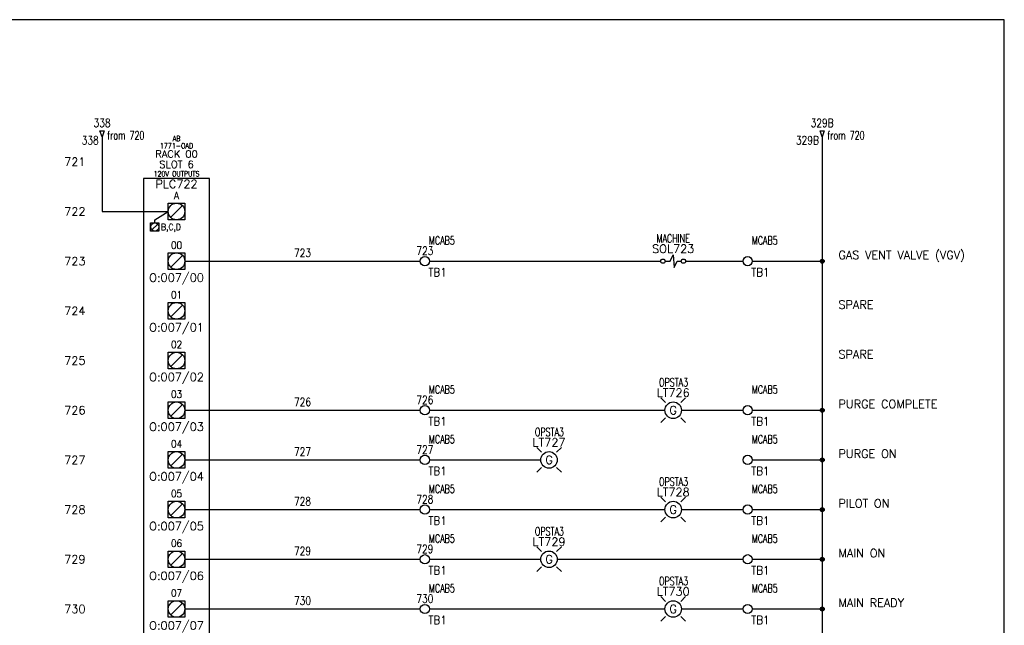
# Model space of a CAD drawing. Header units: inches. Extents: x 0 to 30, y 0 to 19.
# Tile 4 of 4: x 15.1 to 30, y 9.9 to 19. Entities that reach past the tile are written whole.
import ezdxf
from ezdxf.enums import TextEntityAlignment as Align

# ---------------------------------------------------------------- set-up
doc = ezdxf.new("R2010")
doc.units = ezdxf.units.IN
doc.header["$MEASUREMENT"] = 0
for name, color, linetype in [('BLK_14AWG', 252, 'Continuous'), ('DESC', 1, 'Continuous'), ('LOC', 140, 'Continuous'), ('MISC', 30, 'Continuous'), ('RED_18AWG', 1, 'Continuous'), ('SYMS', 7, 'Continuous'), ('TAGS', 30, 'Continuous'), ('TERMS', 6, 'Continuous'), ('WHT_16AWG', 7, 'Continuous'), ('WIRENO', 3, 'Continuous'), ('WIREREF', 52, 'Continuous'), ('WIREREF_DEST', 62, 'Continuous'), ('XREF', 7, 'Continuous')]:
    doc.layers.add(name, color=color, linetype=linetype)
doc.layers.add('Viewports', color=3, linetype='Continuous', plot=False)
doc.styles.add('LEGACY', font='romans.shx')
doc.styles.add('WD', font='romans.shx')

# ---------------------------------------------------------------- blocks, each defined once
blk = doc.blocks.new('PLCIO_7D7F')
at = {"layer": 'SYMS'}
for p, q in [((0.5, 0.5), (-0.5, 0.5)), ((-0.5, 0.5), (-0.5, -13.125)), ((0.5, -13.125), (0.5, 0.5)), ((-0.328, -0.125), (-0.125, 0)), ((-0.125, 0.125), (0.125, 0.125)), ((-0.125, -0.125), (-0.125, 0.125)), ((0.088, 0.088), (-0.088, -0.088)), ((0.125, 0.125), (0.125, -0.125)), ((-0.328, -0.172), (-0.328, -0.125)), ((0.125, -0.125), (-0.125, -0.125)), ((-0.391, -0.172), (-0.266, -0.172)), ((-0.391, -0.297), (-0.391, -0.172)), ((-0.266, -0.297), (-0.391, -0.297)), ((-0.284, -0.19), (-0.372, -0.279)), ((-0.266, -0.172), (-0.266, -0.297)), ((-0.125, -0.625), (0.125, -0.625)), ((-0.125, -0.875), (-0.125, -0.625)), ((0.088, -0.662), (-0.088, -0.838)), ((0.125, -0.625), (0.125, -0.875)), ((0.125, -0.875), (-0.125, -0.875)), ((-0.125, -1.375), (0.125, -1.375)), ((-0.125, -1.625), (-0.125, -1.375)), ((0.088, -1.412), (-0.088, -1.588)), ((0.125, -1.375), (0.125, -1.625)), ((0.125, -1.625), (-0.125, -1.625)), ((-0.125, -2.125), (0.125, -2.125)), ((-0.125, -2.375), (-0.125, -2.125)), ((0.088, -2.162), (-0.088, -2.338)), ((0.125, -2.125), (0.125, -2.375)), ((0.125, -2.375), (-0.125, -2.375)), ((-0.125, -2.875), (0.125, -2.875)), ((-0.125, -3.125), (-0.125, -2.875)), ((0.088, -2.912), (-0.088, -3.088)), ((0.125, -2.875), (0.125, -3.125)), ((0.125, -3.125), (-0.125, -3.125)), ((-0.125, -3.625), (0.125, -3.625)), ((-0.125, -3.875), (-0.125, -3.625)), ((0.088, -3.662), (-0.088, -3.838)), ((0.125, -3.625), (0.125, -3.875)), ((0.125, -3.875), (-0.125, -3.875)), ((-0.125, -4.375), (0.125, -4.375)), ((-0.125, -4.625), (-0.125, -4.375)), ((0.088, -4.412), (-0.088, -4.588)), ((0.125, -4.375), (0.125, -4.625)), ((0.125, -4.625), (-0.125, -4.625)), ((-0.125, -5.125), (0.125, -5.125)), ((-0.125, -5.375), (-0.125, -5.125)), ((0.088, -5.162), (-0.088, -5.338)), ((0.125, -5.125), (0.125, -5.375)), ((0.125, -5.375), (-0.125, -5.375)), ((-0.125, -5.875), (0.125, -5.875)), ((-0.125, -6.125), (-0.125, -5.875)), ((0.088, -5.912), (-0.088, -6.088)), ((0.125, -5.875), (0.125, -6.125)), ((0.125, -6.125), (-0.125, -6.125)), ((-0.125, -6.625), (0.125, -6.625)), ((-0.125, -6.875), (-0.125, -6.625)), ((0.088, -6.662), (-0.088, -6.838)), ((0.125, -6.625), (0.125, -6.875)), ((0.125, -6.875), (-0.125, -6.875)), ((-0.125, -7.375), (0.125, -7.375)), ((-0.125, -7.625), (-0.125, -7.375)), ((0.088, -7.412), (-0.088, -7.588)), ((0.125, -7.375), (0.125, -7.625)), ((0.125, -7.625), (-0.125, -7.625)), ((-0.125, -8.125), (0.125, -8.125)), ((-0.125, -8.375), (-0.125, -8.125)), ((0.088, -8.162), (-0.088, -8.338)), ((0.125, -8.125), (0.125, -8.375)), ((0.125, -8.375), (-0.125, -8.375)), ((-0.125, -8.875), (0.125, -8.875)), ((-0.125, -9.125), (-0.125, -8.875)), ((0.088, -8.912), (-0.088, -9.088)), ((0.125, -8.875), (0.125, -9.125)), ((0.125, -9.125), (-0.125, -9.125)), ((-0.125, -9.625), (0.125, -9.625)), ((-0.125, -9.875), (-0.125, -9.625)), ((0.088, -9.662), (-0.088, -9.838)), ((0.125, -9.625), (0.125, -9.875)), ((0.125, -9.875), (-0.125, -9.875)), ((-0.125, -10.375), (0.125, -10.375)), ((-0.125, -10.625), (-0.125, -10.375)), ((0.125, -10.375), (0.125, -10.625)), ((0.088, -10.412), (-0.088, -10.588)), ((0.125, -10.625), (-0.125, -10.625)), ((-0.125, -11.125), (0.125, -11.125)), ((-0.125, -11.375), (-0.125, -11.125)), ((0.125, -11.125), (0.125, -11.375)), ((0.088, -11.162), (-0.088, -11.338)), ((0.125, -11.375), (-0.125, -11.375)), ((-0.125, -11.875), (0.125, -11.875)), ((-0.125, -12.125), (-0.125, -11.875)), ((0.125, -11.875), (0.125, -12.125)), ((0.088, -11.912), (-0.088, -12.088)), ((0.125, -12.125), (-0.125, -12.125)), ((-0.125, -12.625), (0.125, -12.625)), ((-0.125, -12.875), (-0.125, -12.625)), ((0.125, -12.625), (0.125, -12.875)), ((0.088, -12.662), (-0.088, -12.838)), ((0.125, -12.875), (-0.125, -12.875)), ((-0.5, -13.125), (0.5, -13.125))]:
    blk.add_line(p, q, dxfattribs=at)
for centre, radius in [((0, 0), 0.125), ((-0.328, -0.234), 0.0625), ((0, -0.75), 0.125), ((0, -1.5), 0.125), ((0, -2.25), 0.125), ((0, -3), 0.125), ((0, -3.75), 0.125), ((0, -4.5), 0.125), ((0, -5.25), 0.125), ((0, -6), 0.125), ((0, -6.75), 0.125), ((0, -7.5), 0.125), ((0, -8.25), 0.125), ((0, -9), 0.125), ((0, -9.75), 0.125), ((0, -10.5), 0.125), ((0, -11.25), 0.125), ((0, -12), 0.125), ((0, -12.75), 0.125)]:
    blk.add_circle(centre, radius, dxfattribs=at)
at = {"layer": 'SYMS', "style": 'LEGACY'}
for tag, height, width, p in [('LOC', 0.0781, 0.8, (0, 1.17)), ('MFG', 0.0781, 0.8, (0, 1.062)), ('CAT', 0.0781, 0.9, (0, 0.953)), ('DESC', 0.0781, 0.8, (0, 0.53)), ('TERM01', 0.109, 0.9, (0, 0.188)), ('TERM02', 0.109, 0.9, (0, -0.562)), ('TERM03', 0.109, 0.9, (0, -1.312)), ('TERM04', 0.109, 0.9, (0, -2.062)), ('TERM05', 0.109, 0.9, (0, -2.812)), ('TERM06', 0.109, 0.9, (0, -3.562)), ('TERM07', 0.109, 0.9, (0, -4.312)), ('TERM08', 0.109, 0.9, (0, -5.062)), ('TERM09', 0.109, 0.9, (0, -5.812)), ('TERM10', 0.109, 0.9, (0, -6.562)), ('TERM11', 0.109, 0.9, (0, -7.312)), ('TERM12', 0.109, 0.9, (0, -8.062)), ('TERM13', 0.109, 0.9, (0, -8.812)), ('TERM14', 0.109, 0.9, (0, -9.562)), ('TERM15', 0.109, 0.9, (0, -10.312)), ('TERM16', 0.109, 0.9, (0, -11.062)), ('TERM17', 0.109, 0.9, (0, -11.812)), ('TERM18', 0.109, 0.9, (0, -12.562))]:
    blk.add_attdef(tag, text='', height=height, dxfattribs=dict(at, width=width)).set_placement(p, align=Align.CENTER)
at = {"layer": 'SYMS', "linetype": 'Continuous', "style": 'LEGACY', "flags": 9}
blk.add_attdef('ASSYCODE', text='', height=0.01, dxfattribs=at).set_placement((0.23, 1.071), align=Align.CENTER)
at = {"layer": 'SYMS', "style": 'LEGACY'}
for tag, p in [('LINE1', (0, 0.812)), ('LINE2', (0, 0.656)), ('TAG', (0, 0.353))]:
    blk.add_attdef(tag, text='', height=0.109, dxfattribs=at).set_placement(p, align=Align.CENTER)
at = {"layer": 'SYMS', "style": 'LEGACY', "flags": 1}
for tag, p in [('X4TERM01', (-0.125, 0)), ('X1TERM02', (0.125, -0.75)), ('X1TERM03', (0.125, -1.5)), ('X1TERM04', (0.125, -2.25)), ('X1TERM05', (0.125, -3)), ('X1TERM06', (0.125, -3.75)), ('X1TERM07', (0.125, -4.5)), ('X1TERM08', (0.125, -5.25)), ('X1TERM09', (0.125, -6)), ('X1TERM10', (0.125, -6.75)), ('X1TERM11', (0.125, -7.5)), ('X1TERM12', (0.125, -8.25)), ('X1TERM13', (0.125, -9)), ('X1TERM14', (0.125, -9.75)), ('X1TERM15', (0.125, -10.5)), ('X1TERM16', (0.125, -11.25)), ('X1TERM17', (0.125, -12)), ('X1TERM18', (0.125, -12.75))]:
    blk.add_attdef(tag, p, '', height=0.01, dxfattribs=at)
at = {"layer": 'SYMS', "style": 'LEGACY', "width": 0.9}
blk.add_attdef('TERMDESC01', text='', height=0.0781, dxfattribs=at).set_placement((-0.172, -0.062), align=Align.TOP_RIGHT)
for tag, height, p in [('TERM', 0.0938, (-0.234, -0.188)), ('TERMDESC02', 0.0781, (0.188, -0.812)), ('TERMDESC03', 0.0781, (0.188, -1.562)), ('TERMDESC04', 0.0781, (0.188, -2.312)), ('TERMDESC05', 0.0781, (0.188, -3.062)), ('TERMDESC06', 0.0781, (0.188, -3.812)), ('TERMDESC07', 0.0781, (0.188, -4.562)), ('TERMDESC08', 0.0781, (0.188, -5.312)), ('TERMDESC09', 0.0781, (0.188, -6.062)), ('TERMDESC10', 0.0781, (0.188, -6.812)), ('TERMDESC11', 0.0781, (0.188, -7.562)), ('TERMDESC12', 0.0781, (0.188, -8.312)), ('TERMDESC13', 0.0781, (0.188, -9.062)), ('TERMDESC14', 0.0781, (0.188, -9.812)), ('TERMDESC15', 0.0781, (0.188, -10.562)), ('TERMDESC16', 0.0781, (0.188, -11.312)), ('TERMDESC17', 0.0781, (0.188, -12.062)), ('TERMDESC18', 0.0781, (0.188, -12.812))]:
    blk.add_attdef(tag, text='', height=height, dxfattribs=at).set_placement(p, align=Align.TOP_LEFT)
for tag, p in [('DESCA02', (-0.688, -0.719)), ('DESCB02', (-0.688, -0.859)), ('DESCC02', (-0.688, -1)), ('DESCD02', (-0.688, -1.141)), ('DESCE02', (-0.688, -1.281)), ('DESCA03', (-0.688, -1.469)), ('DESCB03', (-0.688, -1.609)), ('DESCD03', (-0.688, -1.891)), ('DESCC03', (-0.688, -1.75)), ('DESCE03', (-0.688, -2.031)), ('DESCA04', (-0.688, -2.219)), ('DESCB04', (-0.688, -2.359)), ('DESCC04', (-0.688, -2.5)), ('DESCD04', (-0.688, -2.641)), ('DESCE04', (-0.688, -2.781)), ('DESCA05', (-0.688, -2.969)), ('DESCB05', (-0.688, -3.109)), ('DESCC05', (-0.688, -3.25)), ('DESCD05', (-0.688, -3.391)), ('DESCE05', (-0.688, -3.531)), ('DESCA06', (-0.688, -3.719)), ('DESCB06', (-0.688, -3.859)), ('DESCC06', (-0.688, -4)), ('DESCD06', (-0.688, -4.141)), ('DESCE06', (-0.688, -4.281)), ('DESCA07', (-0.688, -4.469)), ('DESCB07', (-0.688, -4.609)), ('DESCC07', (-0.688, -4.75)), ('DESCD07', (-0.688, -4.891)), ('DESCE07', (-0.688, -5.031)), ('DESCA08', (-0.688, -5.219)), ('DESCB08', (-0.688, -5.359)), ('DESCC08', (-0.688, -5.5)), ('DESCD08', (-0.688, -5.641)), ('DESCE08', (-0.688, -5.781)), ('DESCA09', (-0.688, -5.969)), ('DESCB09', (-0.688, -6.109)), ('DESCC09', (-0.688, -6.25)), ('DESCD09', (-0.688, -6.391)), ('DESCE09', (-0.688, -6.531)), ('DESCA10', (-0.688, -6.719)), ('DESCB10', (-0.688, -6.859)), ('DESCC10', (-0.688, -7)), ('DESCD10', (-0.688, -7.141)), ('DESCE10', (-0.688, -7.281)), ('DESCA11', (-0.688, -7.469)), ('DESCB11', (-0.688, -7.609)), ('DESCC11', (-0.688, -7.75)), ('DESCD11', (-0.688, -7.891)), ('DESCE11', (-0.688, -8.031)), ('DESCA12', (-0.688, -8.219)), ('DESCB12', (-0.688, -8.359)), ('DESCC12', (-0.688, -8.5)), ('DESCD12', (-0.688, -8.641)), ('DESCE12', (-0.688, -8.781)), ('DESCA13', (-0.688, -8.969)), ('DESCB13', (-0.688, -9.109)), ('DESCC13', (-0.688, -9.25)), ('DESCD13', (-0.688, -9.391)), ('DESCE13', (-0.688, -9.531)), ('DESCA14', (-0.688, -9.719)), ('DESCB14', (-0.688, -9.859)), ('DESCC14', (-0.688, -10)), ('DESCD14', (-0.688, -10.141)), ('DESCE14', (-0.688, -10.281)), ('DESCA15', (-0.688, -10.469)), ('DESCB15', (-0.688, -10.609)), ('DESCC15', (-0.688, -10.75)), ('DESCD15', (-0.688, -10.891)), ('DESCE15', (-0.688, -11.031)), ('DESCA16', (-0.688, -11.219)), ('DESCB16', (-0.688, -11.359)), ('DESCC16', (-0.688, -11.5)), ('DESCD16', (-0.688, -11.641)), ('DESCE16', (-0.688, -11.781)), ('DESCA17', (-0.688, -11.969)), ('DESCB17', (-0.688, -12.109)), ('DESCC17', (-0.688, -12.25)), ('DESCD17', (-0.688, -12.391)), ('DESCE17', (-0.688, -12.531))]:
    blk.add_attdef(tag, text='', height=0.109, dxfattribs=at).set_placement(p, align=Align.RIGHT)
at = {"layer": 'SYMS', "style": 'LEGACY'}
for tag, p in [('TAGA02', (0, -0.938)), ('TAGA03', (0, -1.688)), ('TAGA04', (0, -2.438)), ('TAGA05', (0, -3.188)), ('TAGA06', (0, -3.938)), ('TAGA07', (0, -4.688)), ('TAGA08', (0, -5.438)), ('TAGA09', (0, -6.188)), ('TAGA10', (0, -6.938)), ('TAGA11', (0, -7.688)), ('TAGA12', (0, -8.438)), ('TAGA13', (0, -9.188)), ('TAGA14', (0, -9.938)), ('TAGA15', (0, -10.688)), ('TAGA16', (0, -11.438)), ('TAGA17', (0, -12.188))]:
    blk.add_attdef(tag, text='', height=0.109, dxfattribs=at).set_placement(p, align=Align.TOP_CENTER)
blk = doc.blocks.new('HLT1G')
for p, q in [((-0.115, 0.115), (-0.186, 0.186)), ((0.115, 0.115), (0.186, 0.186)), ((-0.115, -0.115), (-0.186, -0.186)), ((0.115, -0.115), (0.186, -0.186))]:
    blk.add_line(p, q)
blk.add_circle((0, 0), 0.125)
at = {"style": 'WD', "width": 0.7}
for tag, p in [('INST', (0.006, 0.528)), ('LOC', (0.006, 0.359))]:
    blk.add_attdef(tag, text='', height=0.125, dxfattribs=at).set_placement(p, align=Align.CENTER)
at = {"style": 'WD'}
blk.add_attdef('TAG1', text='', height=0.125, dxfattribs=at).set_placement((0, 0.202), align=Align.CENTER)
at = {"style": 'WD', "flags": 9}
blk.add_attdef('FAMILY', text='', height=0.01, dxfattribs=at).set_placement((-0.005, 0.161), align=Align.CENTER)
at = {"style": 'WD'}
blk.add_attdef('COLOR', text='', height=0.125, dxfattribs=at).set_placement((0, 0), align=Align.MIDDLE)
at = {"style": 'WD', "flags": 1}
for tag, p in [('X4TERM01', (-0.125, 0)), ('X1TERM02', (0.125, 0))]:
    blk.add_attdef(tag, p, '', height=0.0125, dxfattribs=at)
at = {"linetype": 'Continuous', "style": 'WD', "flags": 9}
blk.add_attdef('ASSYCODE', text='', height=0.01, dxfattribs=at).set_placement((-0.003, 0.096), align=Align.CENTER)
at = {"linetype": 'Continuous', "style": 'WD', "flags": 1}
for tag, p in [('MFG', (0, 0.121)), ('CAT', (0, 0.14))]:
    blk.add_attdef(tag, text='', height=0.01, dxfattribs=at).set_placement(p, align=Align.MIDDLE)
at = {"style": 'WD'}
for tag, p, width in [('DESC1', (1.125, 0), 0.9), ('WDTAGALT', (1.125, -0.312), 0.7)]:
    blk.add_attdef(tag, p, '', height=0.125, dxfattribs=dict(at, width=width))
at = {"linetype": 'Continuous', "style": 'WD', "flags": 8}
blk.add_attdef('TERM01', text='', height=0.125, dxfattribs=at).set_placement((-0.175, -0.031), align=Align.TOP_RIGHT)
blk.add_attdef('TERM02', text='', height=0.125, dxfattribs=at).set_placement((0.175, -0.031), align=Align.TOP_LEFT)
at = {"style": 'WD', "width": 0.9}
blk.add_attdef('DESC2', text='', height=0.125, dxfattribs=at).set_placement((1.125, -0.031), align=Align.TOP_LEFT)
blk = doc.blocks.new('HSV1')
for p, q in [((-0.123, 0), (-0.047, 0)), ((-0.047, 0), (0, 0.094)), ((0, 0.094), (0.016, -0.094)), ((0.016, -0.094), (0.062, 0)), ((0.062, 0), (0.123, 0))]:
    blk.add_line(p, q)
for centre in [(-0.155, 0), (0.155, 0)]:
    blk.add_circle(centre, 0.0322)
at = {"style": 'WD', "width": 0.7}
for tag, p in [('INST', (0, 0.451)), ('LOC', (0, 0.281))]:
    blk.add_attdef(tag, text='', height=0.125, dxfattribs=at).set_placement(p, align=Align.CENTER)
at = {"style": 'WD'}
blk.add_attdef('TAG1', text='', height=0.125, dxfattribs=at).set_placement((0, 0.125), align=Align.CENTER)
for tag, p, height, flags in [('X4TERM01', (-0.188, 0), 0.0125, 1), ('FAMILY', (0.129, 0.108), 0.01, 9), ('X1TERM02', (0.188, 0), 0.0125, 1)]:
    blk.add_attdef(tag, p, '', height=height, dxfattribs=dict(at, flags=flags))
at = {"linetype": 'Continuous', "style": 'WD', "flags": 9}
for tag, p in [('ASSYCODE', (0.156, 0.047)), ('MFG', (0.156, 0.067)), ('CAT', (0.156, 0.087))]:
    blk.add_attdef(tag, text='', height=0.01, dxfattribs=at).set_placement(p, align=Align.CENTER)
at = {"style": 'WD'}
for tag, p, width in [('DESC1', (1.125, 0), 0.9), ('DESC2', (1.125, -0.156), 0.9), ('DESC3', (1.125, -0.312), 0.9), ('XREF', (1.133, -0.473), 0.8), ('WDTAGALT', (1.133, -0.629), 0.8)]:
    blk.add_attdef(tag, p, '', height=0.125, dxfattribs=dict(at, width=width))
at = {"linetype": 'Continuous', "style": 'WD', "flags": 8}
blk.add_attdef('TERM01', text='', height=0.125, dxfattribs=at).set_placement((-0.25, -0.031), align=Align.TOP_RIGHT)
blk.add_attdef('TERM02', text='', height=0.125, dxfattribs=at).set_placement((0.25, -0.031), align=Align.TOP_LEFT)
at = {"style": 'WD'}
blk.add_attdef('RATING1', (0.078, -0.313), '', height=0.125, dxfattribs=at)
blk = doc.blocks.new('WDDOT')
for radius in [0.03, 0.0187, 0.00929]:
    blk.add_circle((0, 0), radius)
blk = doc.blocks.new('WD_MLRH')
at = {"style": 'WD'}
blk.add_attdef('RUNGFIRST', text='', height=0.125, dxfattribs=at).set_placement((-0.25, 0), align=Align.MIDDLE_RIGHT)
at = {"style": 'WD', "flags": 1}
for tag, p in [('RUNGHORV', (-0.25, -0.127)), ('RUNGINC', (-0.25, -0.163)), ('WIREMODE', (-0.25, -0.281)), ('RUNGDIST', (-0.25, -0.2)), ('RUNGCNT', (-0.25, -0.237)), ('WIREFMT', (-0.25, -0.321)), ('WIRE-START', (-0.25, -0.356)), ('WIRE-GSUF', (-0.25, -0.396)), ('PH3SPACE', (-0.25, -0.437))]:
    blk.add_attdef(tag, text='', height=0.025, dxfattribs=at).set_placement(p, align=Align.RIGHT)
blk = doc.blocks.new('HA1D2')
blk.add_lwpolyline([(0, 0.094), (0.031, 0.094), (0, 0), (-0.031, 0.094), (0, 0.094)])
at = {"style": 'WD', "width": 0.8, "flags": 8}
blk.add_attdef('WIRENO', text='', height=0.125, dxfattribs=at).set_placement((0, 0.15), align=Align.CENTER)
at = {"style": 'WD', "flags": 1}
for tag, p in [('X8TERM01', (0, 0)), ('SIGCODE', (0.026, 0.066))]:
    blk.add_attdef(tag, p, '', height=0.01, dxfattribs=at)
at = {"style": 'WD', "width": 0.7}
for tag, p in [('XREF', (0.077, -0.037)), ('DESC1', (0.077, -0.206))]:
    blk.add_attdef(tag, p, '', height=0.125, dxfattribs=at)
blk = doc.blocks.new('HT0W02')
blk.add_circle((0, 0), 0.0699)
at = {"style": 'WD'}
for tag, p, width in [('INST', (0.062, 0.42), 0.7), ('LOC', (0.062, 0.25), 0.7), ('DESC1', (0.053, -0.385), 0.8)]:
    blk.add_attdef(tag, p, '', height=0.125, dxfattribs=dict(at, width=width))
at = {"linetype": 'Continuous', "style": 'WD', "width": 0.8, "flags": 8}
blk.add_attdef('WIRENO', text='', height=0.125, dxfattribs=at).set_placement((0, 0.094), align=Align.CENTER)
at = {"style": 'WD', "flags": 1}
for tag, p, height in [('X4TERM01', (-0.07, 0), 0.0125), ('X4TERMDESC01', (-0.055, -0.023), 0.025), ('X2TERMDESC01', (-0.006, 0.029), 0.025), ('X2TERM01', (0, 0.07), 0.0125), ('STRIPSEQ', (0, 0), 0.00125), ('X1TERMDESC01', (0.039, -0.003), 0.025), ('X1TERM01', (0.07, 0), 0.0125), ('LINKTERM', (0, -0.002), 0.00125), ('X8TERM01', (0, -0.07), 0.0125), ('X8TERMDESC01', (0, -0.054), 0.025)]:
    blk.add_attdef(tag, p, '', height=height, dxfattribs=at)
at = {"linetype": 'Continuous', "style": 'WD'}
for tag, p, height, width, flags in [('TAGSTRIP', (0.053, -0.229), 0.125, 0.9, 8), ('CAT', (0.213, -0.406), 0.109, 0.8, 1), ('DESC2', (0.053, -0.541), 0.125, 0.8, 8), ('DESC3', (0.053, -0.698), 0.125, 0.8, 8)]:
    blk.add_attdef(tag, p, '', height=height, dxfattribs=dict(at, width=width, flags=flags))
at = {"linetype": 'Continuous', "style": 'WD', "width": 0.8, "flags": 1}
blk.add_attdef('MFG', text='', height=0.109, dxfattribs=at).set_placement((0.088, -0.406), align=Align.RIGHT)
at = {"style": 'WD', "width": 0.7, "flags": 1}
blk.add_attdef('ASSYCODE', (0.062, -0.281), '', height=0.01, dxfattribs=at)
blk = doc.blocks.new('WD_WNV')
at = {"linetype": 'Continuous', "style": 'WD', "width": 0.8}
blk.add_attdef('WIRENO', text='', height=0.125, dxfattribs=at).set_placement((-0.05, 0), align=Align.MIDDLE_RIGHT)
at = {"style": 'WD', "flags": 1}
for tag, p in [('W01USER', (-0.062, 0.094)), ('W02USER', (-0.062, 0.086)), ('W03USER', (-0.062, 0.078)), ('W04USER', (-0.062, 0.07)), ('W05USER', (-0.062, 0.062)), ('W06USER', (-0.062, 0.055)), ('W07USER', (-0.062, 0.047)), ('W08USER', (-0.062, 0.039)), ('W09USER', (-0.062, 0.031)), ('W10USER', (-0.062, 0.023))]:
    blk.add_attdef(tag, text='', height=0.005, dxfattribs=at).set_placement(p, align=Align.CENTER)
blk = doc.blocks.new('WD_WNH')
at = {"linetype": 'Continuous', "style": 'WD', "width": 0.8}
blk.add_attdef('WIRENO', text='', height=0.125, dxfattribs=at).set_placement((0, 0.062), align=Align.CENTER)
at = {"style": 'WD', "flags": 1}
for tag, p in [('W01USER', (0, 0.078)), ('W02USER', (0, 0.07)), ('W03USER', (0, 0.062)), ('W04USER', (0, 0.055)), ('W05USER', (0, 0.047)), ('W06USER', (0, 0.039)), ('W07USER', (0, 0.031)), ('W08USER', (0, 0.023)), ('W09USER', (0, 0.016)), ('W10USER', (0, 0.008))]:
    blk.add_attdef(tag, text='', height=0.005, dxfattribs=at).set_placement(p, align=Align.CENTER)

msp = doc.modelspace()

# ---------------------------------------------------------------- linework, layer by layer
at = {"layer": 'BLK_14AWG'}
for p, q in [((16.375, 17.25), (16.375, 16.125)), ((16.375, 16.125), (17.375, 16.125))]:
    msp.add_line(p, q, dxfattribs=at)
at = {"layer": 'RED_18AWG'}
for p, q in [((17.625, 15.375), (21.18, 15.375)), ((21.32, 15.375), (24.812, 15.375)), ((25.188, 15.375), (26.055, 15.375)), ((17.625, 13.125), (21.18, 13.125)), ((21.32, 13.125), (24.875, 13.125)), ((25.125, 13.125), (26.055, 13.125)), ((17.625, 12.375), (21.18, 12.375)), ((21.32, 12.375), (23, 12.375)), ((17.625, 11.625), (21.18, 11.625)), ((21.32, 11.625), (24.875, 11.625)), ((25.125, 11.625), (26.055, 11.625)), ((17.625, 10.875), (21.18, 10.875)), ((21.32, 10.875), (23, 10.875)), ((23.25, 10.875), (26.055, 10.875)), ((17.625, 10.125), (21.18, 10.125)), ((21.32, 10.125), (24.875, 10.125)), ((25.125, 10.125), (26.055, 10.125))]:
    msp.add_line(p, q, dxfattribs=at)
at = {"layer": 'Viewports'}
msp.add_lwpolyline([(0, 0), (30, 0), (30, 19.02), (0, 19.02)], close=True, dxfattribs=at)
at = {"layer": 'WHT_16AWG'}
for p, q in [((27.25, 17.25), (27.25, 3.375)), ((26.195, 15.375), (27.25, 15.375)), ((26.195, 13.125), (27.25, 13.125)), ((26.195, 12.375), (27.25, 12.375)), ((26.195, 11.625), (27.25, 11.625)), ((26.195, 10.875), (27.25, 10.875)), ((26.195, 10.125), (27.25, 10.125))]:
    msp.add_line(p, q, dxfattribs=at)

# ---------------------------------------------------------------- block references
ref = msp.add_blockref('PLCIO_7D7F', (17.5, 16.125))
ref.add_attrib('TERM01', 'A', dxfattribs={"layer": 'TERMS', "height": 0.109, "style": 'WD', "width": 0.9}).set_placement((17.5, 16.312), align=Align.CENTER)
ref.add_attrib('TAG', 'PLC722', dxfattribs={"layer": 'TAGS', "height": 0.125, "style": 'WD'}).set_placement((17.5, 16.478), align=Align.CENTER)
ref.add_attrib('TERM', 'B,C,D', dxfattribs={"layer": 'TERMS', "height": 0.0938, "style": 'WD', "width": 0.9}).set_placement((17.266, 15.938), align=Align.TOP_LEFT)
ref.add_attrib('LINE1', 'RACK 00', dxfattribs={"layer": 'MISC', "height": 0.1094, "style": 'WD'}).set_placement((17.5, 16.938), align=Align.CENTER)
ref.add_attrib('LINE2', 'SLOT 6', dxfattribs={"layer": 'MISC', "height": 0.1094, "style": 'WD'}).set_placement((17.5, 16.781), align=Align.CENTER)
ref.add_attrib('DESC', '120V OUTPUTS', dxfattribs={"layer": 'DESC', "height": 0.07812, "style": 'WD', "width": 0.8}).set_placement((17.5, 16.655), align=Align.CENTER)
ref.add_attrib('CAT', '1771-OAD', dxfattribs={"layer": 'MISC', "height": 0.0781, "style": 'WD', "width": 0.9}).set_placement((17.5, 17.078), align=Align.CENTER)
ref.add_attrib('MFG', 'AB', dxfattribs={"layer": 'MISC', "height": 0.0781, "style": 'WD', "width": 0.8}).set_placement((17.5, 17.188), align=Align.CENTER)
ref.add_attrib('TERM02', '00', dxfattribs={"layer": 'TERMS', "height": 0.1094, "style": 'WD', "width": 0.9}).set_placement((17.5, 15.562), align=Align.CENTER)
ref.add_attrib('TAGA02', 'O:007/00', dxfattribs={"layer": 'TAGS', "height": 0.125, "style": 'WD'}).set_placement((17.5, 15.188), align=Align.TOP_CENTER)
ref.add_attrib('DESCA02', 'GAS VENT VALVE (VGV)', (27.495, 15.406), dxfattribs={"layer": 'DESC', "height": 0.125, "style": 'WD'})
ref.add_attrib('TERM03', '01', dxfattribs={"layer": 'TERMS', "height": 0.1094, "style": 'WD', "width": 0.9}).set_placement((17.5, 14.812), align=Align.CENTER)
ref.add_attrib('TAGA03', 'O:007/01', dxfattribs={"layer": 'TAGS', "height": 0.125, "style": 'WD'}).set_placement((17.5, 14.438), align=Align.TOP_CENTER)
ref.add_attrib('DESCA03', 'SPARE', (27.495, 14.656), dxfattribs={"layer": 'DESC', "height": 0.125, "style": 'WD'})
ref.add_attrib('TERM04', '02', dxfattribs={"layer": 'TERMS', "height": 0.1094, "style": 'WD', "width": 0.9}).set_placement((17.5, 14.062), align=Align.CENTER)
ref.add_attrib('TAGA04', 'O:007/02', dxfattribs={"layer": 'TAGS', "height": 0.125, "style": 'WD'}).set_placement((17.5, 13.688), align=Align.TOP_CENTER)
ref.add_attrib('DESCA04', 'SPARE', (27.495, 13.906), dxfattribs={"layer": 'DESC', "height": 0.125, "style": 'WD'})
ref.add_attrib('TERM05', '03', dxfattribs={"layer": 'TERMS', "height": 0.1094, "style": 'WD', "width": 0.9}).set_placement((17.5, 13.312), align=Align.CENTER)
ref.add_attrib('TAGA05', 'O:007/03', dxfattribs={"layer": 'TAGS', "height": 0.125, "style": 'WD'}).set_placement((17.5, 12.938), align=Align.TOP_CENTER)
ref.add_attrib('DESCA05', 'PURGE COMPLETE', (27.495, 13.156), dxfattribs={"layer": 'DESC', "height": 0.125, "style": 'WD'})
ref.add_attrib('TERM06', '04', dxfattribs={"layer": 'TERMS', "height": 0.1094, "style": 'WD', "width": 0.9}).set_placement((17.5, 12.562), align=Align.CENTER)
ref.add_attrib('TAGA06', 'O:007/04', dxfattribs={"layer": 'TAGS', "height": 0.125, "style": 'WD'}).set_placement((17.5, 12.188), align=Align.TOP_CENTER)
ref.add_attrib('DESCA06', 'PURGE ON', (27.495, 12.406), dxfattribs={"layer": 'DESC', "height": 0.125, "style": 'WD'})
ref.add_attrib('TERM07', '05', dxfattribs={"layer": 'TERMS', "height": 0.1094, "style": 'WD', "width": 0.9}).set_placement((17.5, 11.812), align=Align.CENTER)
ref.add_attrib('TAGA07', 'O:007/05', dxfattribs={"layer": 'TAGS', "height": 0.125, "style": 'WD'}).set_placement((17.5, 11.438), align=Align.TOP_CENTER)
ref.add_attrib('DESCA07', 'PILOT ON', (27.495, 11.656), dxfattribs={"layer": 'DESC', "height": 0.125, "style": 'WD'})
ref.add_attrib('TERM08', '06', dxfattribs={"layer": 'TERMS', "height": 0.1094, "style": 'WD', "width": 0.9}).set_placement((17.5, 11.062), align=Align.CENTER)
ref.add_attrib('TAGA08', 'O:007/06', dxfattribs={"layer": 'TAGS', "height": 0.125, "style": 'WD'}).set_placement((17.5, 10.688), align=Align.TOP_CENTER)
ref.add_attrib('DESCA08', 'MAIN ON', (27.495, 10.906), dxfattribs={"layer": 'DESC', "height": 0.125, "style": 'WD'})
ref.add_attrib('TERM09', '07', dxfattribs={"layer": 'TERMS', "height": 0.1094, "style": 'WD', "width": 0.9}).set_placement((17.5, 10.312), align=Align.CENTER)
ref.add_attrib('TAGA09', 'O:007/07', dxfattribs={"layer": 'TAGS', "height": 0.125, "style": 'WD'}).set_placement((17.5, 9.938), align=Align.TOP_CENTER)
ref.add_attrib('DESCA09', 'MAIN READY', (27.495, 10.156), dxfattribs={"layer": 'DESC', "height": 0.125, "style": 'WD'})
ref.add_attrib('TERM10', '10', dxfattribs={"layer": 'TERMS', "height": 0.1094, "style": 'WD', "width": 0.9}).set_placement((17.5, 9.562), align=Align.CENTER)
ref.add_attrib('TAGA10', 'O:007/10', dxfattribs={"layer": 'TAGS', "height": 0.125, "style": 'WD'}).set_placement((17.5, 9.188), align=Align.TOP_CENTER)
ref.add_attrib('DESCA10', 'NO FLAME', (27.495, 9.406), dxfattribs={"layer": 'DESC', "height": 0.125, "style": 'WD'})
ref.add_attrib('TERM11', '11', dxfattribs={"layer": 'TERMS', "height": 0.1094, "style": 'WD', "width": 0.9}).set_placement((17.5, 8.812), align=Align.CENTER)
ref.add_attrib('TAGA11', 'O:007/11', dxfattribs={"layer": 'TAGS', "height": 0.125, "style": 'WD'}).set_placement((17.5, 8.438), align=Align.TOP_CENTER)
ref.add_attrib('DESCA11', 'SPARE', (27.495, 8.656), dxfattribs={"layer": 'DESC', "height": 0.125, "style": 'WD'})
ref.add_attrib('TERM12', '12', dxfattribs={"layer": 'TERMS', "height": 0.1094, "style": 'WD', "width": 0.9}).set_placement((17.5, 8.062), align=Align.CENTER)
ref.add_attrib('TAGA12', 'O:007/12', dxfattribs={"layer": 'TAGS', "height": 0.125, "style": 'WD'}).set_placement((17.5, 7.688), align=Align.TOP_CENTER)
ref.add_attrib('DESCA12', 'SPARE', (27.495, 7.906), dxfattribs={"layer": 'DESC', "height": 0.125, "style": 'WD'})
ref.add_attrib('TERM13', '13', dxfattribs={"layer": 'TERMS', "height": 0.1094, "style": 'WD', "width": 0.9}).set_placement((17.5, 7.312), align=Align.CENTER)
ref.add_attrib('TAGA13', 'O:007/13', dxfattribs={"layer": 'TAGS', "height": 0.125, "style": 'WD'}).set_placement((17.5, 6.938), align=Align.TOP_CENTER)
ref.add_attrib('DESCA13', 'SPARE', (27.495, 7.156), dxfattribs={"layer": 'DESC', "height": 0.125, "style": 'WD'})
ref.add_attrib('TERM14', '14', dxfattribs={"layer": 'TERMS', "height": 0.1094, "style": 'WD', "width": 0.9}).set_placement((17.5, 6.562), align=Align.CENTER)
ref.add_attrib('TAGA14', 'O:007/14', dxfattribs={"layer": 'TAGS', "height": 0.125, "style": 'WD'}).set_placement((17.5, 6.188), align=Align.TOP_CENTER)
ref.add_attrib('DESCA14', 'SPARE', (27.495, 6.406), dxfattribs={"layer": 'DESC', "height": 0.125, "style": 'WD'})
ref.add_attrib('TERM15', '15', dxfattribs={"layer": 'TERMS', "height": 0.1094, "style": 'WD', "width": 0.9}).set_placement((17.5, 5.812), align=Align.CENTER)
ref.add_attrib('TAGA15', 'O:007/15', dxfattribs={"layer": 'TAGS', "height": 0.125, "style": 'WD'}).set_placement((17.5, 5.438), align=Align.TOP_CENTER)
ref.add_attrib('DESCA15', 'AUDIBLE ALARM RELAY', (27.495, 5.656), dxfattribs={"layer": 'DESC', "height": 0.125, "style": 'WD'})
ref.add_attrib('TERM16', '16', dxfattribs={"layer": 'TERMS', "height": 0.1094, "style": 'WD', "width": 0.9}).set_placement((17.5, 5.062), align=Align.CENTER)
ref.add_attrib('TAGA16', 'O:007/16', dxfattribs={"layer": 'TAGS', "height": 0.125, "style": 'WD'}).set_placement((17.5, 4.688), align=Align.TOP_CENTER)
ref.add_attrib('DESCA16', 'PURGE COMPLETE RELAY', (27.495, 4.906), dxfattribs={"layer": 'DESC', "height": 0.125, "style": 'WD'})
ref.add_attrib('TERM17', '17', dxfattribs={"layer": 'TERMS', "height": 0.1094, "style": 'WD', "width": 0.9}).set_placement((17.5, 4.312), align=Align.CENTER)
ref.add_attrib('TAGA17', 'O:007/17', dxfattribs={"layer": 'TAGS', "height": 0.125, "style": 'WD'}).set_placement((17.5, 3.938), align=Align.TOP_CENTER)
ref.add_attrib('DESCA17', 'INPUT TEST VOLTAGE', (27.495, 4.156), dxfattribs={"layer": 'DESC', "height": 0.125, "style": 'WD'})
ref.add_attrib('TERM18', 'E', dxfattribs={"layer": 'TERMS', "height": 0.109, "style": 'WD', "width": 0.9}).set_placement((17.5, 3.562), align=Align.CENTER)
ref.add_attrib('TERMDESC18', 'L2', dxfattribs={"layer": 'TERMS', "height": 0.0781, "style": 'WD', "width": 0.9}).set_placement((17.688, 3.312), align=Align.TOP_LEFT)
at = {"layer": 'SYMS'}
ref = msp.add_blockref('HA1D2', (16.375, 17.25), dxfattribs=at)
ref.add_attrib('WIRENO', '338', dxfattribs={"layer": 'WIREREF_DEST', "height": 0.125, "style": 'WD', "width": 0.8, "flags": 8}).set_placement((16.375, 17.4), align=Align.CENTER)
ref.add_attrib('XREF', 'from 720', (16.452, 17.213), dxfattribs={"layer": 'XREF', "height": 0.125, "style": 'WD', "width": 0.7})
ref = msp.add_blockref('HA1D2', (27.25, 17.25), dxfattribs=at)
ref.add_attrib('WIRENO', '329B', dxfattribs={"layer": 'WIREREF_DEST', "height": 0.125, "style": 'WD', "width": 0.8, "flags": 8}).set_placement((27.25, 17.4), align=Align.CENTER)
ref.add_attrib('XREF', 'from 720', (27.327, 17.213), dxfattribs={"layer": 'XREF', "height": 0.125, "style": 'WD', "width": 0.7})
ref = msp.add_blockref('WD_MLRH', (16.375, 16.875), dxfattribs=at)
ref.add_attrib('RUNGFIRST', '721', dxfattribs={"layer": 'MISC', "height": 0.125, "style": 'WD'}).set_placement((16.125, 16.875), align=Align.MIDDLE_RIGHT)
ref = msp.add_blockref('HSV1', (25, 15.375), dxfattribs=at)
ref.add_attrib('LOC', 'MACHINE', dxfattribs={"layer": 'LOC', "height": 0.125, "style": 'WD', "width": 0.7}).set_placement((25, 15.656), align=Align.CENTER)
ref.add_attrib('TAG1', 'SOL723', dxfattribs={"layer": 'TAGS', "height": 0.125, "style": 'WD'}).set_placement((25, 15.5), align=Align.CENTER)
ref = msp.add_blockref('HT0W02', (21.25, 15.375), dxfattribs=at)
ref.add_attrib('WIRENO', '723', dxfattribs={"layer": 'WIREREF', "linetype": 'Continuous', "height": 0.125, "style": 'WD', "width": 0.8, "flags": 8}).set_placement((21.25, 15.469), align=Align.CENTER)
ref.add_attrib('LOC', 'MCAB5', (21.312, 15.625), dxfattribs={"layer": 'LOC', "height": 0.125, "style": 'WD', "width": 0.7})
ref.add_attrib('TAGSTRIP', 'TB1', (21.303, 15.146), dxfattribs={"layer": 'TAGS', "linetype": 'Continuous', "height": 0.125, "style": 'WD', "width": 0.9, "flags": 8})
ref = msp.add_blockref('HT0W02', (26.125, 15.375), dxfattribs=at)
ref.add_attrib('LOC', 'MCAB5', (26.188, 15.625), dxfattribs={"layer": 'LOC', "height": 0.125, "style": 'WD', "width": 0.7})
ref.add_attrib('TAGSTRIP', 'TB1', (26.178, 15.146), dxfattribs={"layer": 'TAGS', "linetype": 'Continuous', "height": 0.125, "style": 'WD', "width": 0.9, "flags": 8})
for p in [(27.25, 15.375), (27.25, 13.125), (27.25, 12.375), (27.25, 11.625), (27.25, 10.875), (27.25, 10.125)]:
    msp.add_blockref('WDDOT', p, dxfattribs=at)
ref = msp.add_blockref('HLT1G', (25, 13.125), dxfattribs=at)
ref.add_attrib('LOC', 'OPSTA3', dxfattribs={"layer": 'LOC', "height": 0.125, "style": 'WD', "width": 0.7}).set_placement((25.006, 13.484), align=Align.CENTER)
ref.add_attrib('TAG1', 'LT726', dxfattribs={"layer": 'TAGS', "height": 0.125, "style": 'WD'}).set_placement((25, 13.327), align=Align.CENTER)
ref.add_attrib('COLOR', 'G', dxfattribs={"layer": 'MISC', "height": 0.125, "style": 'WD'}).set_placement((25, 13.125), align=Align.MIDDLE)
ref = msp.add_blockref('HT0W02', (21.25, 13.125), dxfattribs=at)
ref.add_attrib('WIRENO', '726', dxfattribs={"layer": 'WIREREF', "linetype": 'Continuous', "height": 0.125, "style": 'WD', "width": 0.8, "flags": 8}).set_placement((21.25, 13.219), align=Align.CENTER)
ref.add_attrib('LOC', 'MCAB5', (21.312, 13.375), dxfattribs={"layer": 'LOC', "height": 0.125, "style": 'WD', "width": 0.7})
ref.add_attrib('TAGSTRIP', 'TB1', (21.303, 12.896), dxfattribs={"layer": 'TAGS', "linetype": 'Continuous', "height": 0.125, "style": 'WD', "width": 0.9, "flags": 8})
ref = msp.add_blockref('HT0W02', (26.125, 13.125), dxfattribs=at)
ref.add_attrib('LOC', 'MCAB5', (26.188, 13.375), dxfattribs={"layer": 'LOC', "height": 0.125, "style": 'WD', "width": 0.7})
ref.add_attrib('TAGSTRIP', 'TB1', (26.178, 12.896), dxfattribs={"layer": 'TAGS', "linetype": 'Continuous', "height": 0.125, "style": 'WD', "width": 0.9, "flags": 8})
ref = msp.add_blockref('HLT1G', (23.125, 12.375), dxfattribs=at)
ref.add_attrib('LOC', 'OPSTA3', dxfattribs={"layer": 'LOC', "height": 0.125, "style": 'WD', "width": 0.7}).set_placement((23.131, 12.734), align=Align.CENTER)
ref.add_attrib('TAG1', 'LT727', dxfattribs={"layer": 'TAGS', "height": 0.125, "style": 'WD'}).set_placement((23.125, 12.577), align=Align.CENTER)
ref.add_attrib('COLOR', 'G', dxfattribs={"layer": 'MISC', "height": 0.125, "style": 'WD'}).set_placement((23.125, 12.375), align=Align.MIDDLE)
ref = msp.add_blockref('HT0W02', (21.25, 12.375), dxfattribs=at)
ref.add_attrib('WIRENO', '727', dxfattribs={"layer": 'WIREREF', "linetype": 'Continuous', "height": 0.125, "style": 'WD', "width": 0.8, "flags": 8}).set_placement((21.25, 12.469), align=Align.CENTER)
ref.add_attrib('LOC', 'MCAB5', (21.312, 12.625), dxfattribs={"layer": 'LOC', "height": 0.125, "style": 'WD', "width": 0.7})
ref.add_attrib('TAGSTRIP', 'TB1', (21.303, 12.146), dxfattribs={"layer": 'TAGS', "linetype": 'Continuous', "height": 0.125, "style": 'WD', "width": 0.9, "flags": 8})
ref = msp.add_blockref('HT0W02', (26.125, 12.375), dxfattribs=at)
ref.add_attrib('LOC', 'MCAB5', (26.188, 12.625), dxfattribs={"layer": 'LOC', "height": 0.125, "style": 'WD', "width": 0.7})
ref.add_attrib('TAGSTRIP', 'TB1', (26.178, 12.146), dxfattribs={"layer": 'TAGS', "linetype": 'Continuous', "height": 0.125, "style": 'WD', "width": 0.9, "flags": 8})
ref = msp.add_blockref('HLT1G', (25, 11.625), dxfattribs=at)
ref.add_attrib('LOC', 'OPSTA3', dxfattribs={"layer": 'LOC', "height": 0.125, "style": 'WD', "width": 0.7}).set_placement((25.006, 11.984), align=Align.CENTER)
ref.add_attrib('TAG1', 'LT728', dxfattribs={"layer": 'TAGS', "height": 0.125, "style": 'WD'}).set_placement((25, 11.827), align=Align.CENTER)
ref.add_attrib('COLOR', 'G', dxfattribs={"layer": 'MISC', "height": 0.125, "style": 'WD'}).set_placement((25, 11.625), align=Align.MIDDLE)
ref = msp.add_blockref('HT0W02', (21.25, 11.625), dxfattribs=at)
ref.add_attrib('WIRENO', '728', dxfattribs={"layer": 'WIREREF', "linetype": 'Continuous', "height": 0.125, "style": 'WD', "width": 0.8, "flags": 8}).set_placement((21.25, 11.719), align=Align.CENTER)
ref.add_attrib('LOC', 'MCAB5', (21.312, 11.875), dxfattribs={"layer": 'LOC', "height": 0.125, "style": 'WD', "width": 0.7})
ref.add_attrib('TAGSTRIP', 'TB1', (21.303, 11.396), dxfattribs={"layer": 'TAGS', "linetype": 'Continuous', "height": 0.125, "style": 'WD', "width": 0.9, "flags": 8})
ref = msp.add_blockref('HT0W02', (26.125, 11.625), dxfattribs=at)
ref.add_attrib('LOC', 'MCAB5', (26.188, 11.875), dxfattribs={"layer": 'LOC', "height": 0.125, "style": 'WD', "width": 0.7})
ref.add_attrib('TAGSTRIP', 'TB1', (26.178, 11.396), dxfattribs={"layer": 'TAGS', "linetype": 'Continuous', "height": 0.125, "style": 'WD', "width": 0.9, "flags": 8})
ref = msp.add_blockref('HLT1G', (23.125, 10.875), dxfattribs=at)
ref.add_attrib('LOC', 'OPSTA3', dxfattribs={"layer": 'LOC', "height": 0.125, "style": 'WD', "width": 0.7}).set_placement((23.131, 11.234), align=Align.CENTER)
ref.add_attrib('TAG1', 'LT729', dxfattribs={"layer": 'TAGS', "height": 0.125, "style": 'WD'}).set_placement((23.125, 11.077), align=Align.CENTER)
ref.add_attrib('COLOR', 'G', dxfattribs={"layer": 'MISC', "height": 0.125, "style": 'WD'}).set_placement((23.125, 10.875), align=Align.MIDDLE)
ref = msp.add_blockref('HT0W02', (21.25, 10.875), dxfattribs=at)
ref.add_attrib('WIRENO', '729', dxfattribs={"layer": 'WIREREF', "linetype": 'Continuous', "height": 0.125, "style": 'WD', "width": 0.8, "flags": 8}).set_placement((21.25, 10.969), align=Align.CENTER)
ref.add_attrib('LOC', 'MCAB5', (21.312, 11.125), dxfattribs={"layer": 'LOC', "height": 0.125, "style": 'WD', "width": 0.7})
ref.add_attrib('TAGSTRIP', 'TB1', (21.303, 10.646), dxfattribs={"layer": 'TAGS', "linetype": 'Continuous', "height": 0.125, "style": 'WD', "width": 0.9, "flags": 8})
ref = msp.add_blockref('HT0W02', (26.125, 10.875), dxfattribs=at)
ref.add_attrib('LOC', 'MCAB5', (26.188, 11.125), dxfattribs={"layer": 'LOC', "height": 0.125, "style": 'WD', "width": 0.7})
ref.add_attrib('TAGSTRIP', 'TB1', (26.178, 10.646), dxfattribs={"layer": 'TAGS', "linetype": 'Continuous', "height": 0.125, "style": 'WD', "width": 0.9, "flags": 8})
ref = msp.add_blockref('HLT1G', (25, 10.125), dxfattribs=at)
ref.add_attrib('LOC', 'OPSTA3', dxfattribs={"layer": 'LOC', "height": 0.125, "style": 'WD', "width": 0.7}).set_placement((25.006, 10.484), align=Align.CENTER)
ref.add_attrib('TAG1', 'LT730', dxfattribs={"layer": 'TAGS', "height": 0.125, "style": 'WD'}).set_placement((25, 10.327), align=Align.CENTER)
ref.add_attrib('COLOR', 'G', dxfattribs={"layer": 'MISC', "height": 0.125, "style": 'WD'}).set_placement((25, 10.125), align=Align.MIDDLE)
ref = msp.add_blockref('HT0W02', (21.25, 10.125), dxfattribs=at)
ref.add_attrib('WIRENO', '730', dxfattribs={"layer": 'WIREREF', "linetype": 'Continuous', "height": 0.125, "style": 'WD', "width": 0.8, "flags": 8}).set_placement((21.25, 10.219), align=Align.CENTER)
ref.add_attrib('LOC', 'MCAB5', (21.312, 10.375), dxfattribs={"layer": 'LOC', "height": 0.125, "style": 'WD', "width": 0.7})
ref.add_attrib('TAGSTRIP', 'TB1', (21.303, 9.896), dxfattribs={"layer": 'TAGS', "linetype": 'Continuous', "height": 0.125, "style": 'WD', "width": 0.9, "flags": 8})
ref = msp.add_blockref('HT0W02', (26.125, 10.125), dxfattribs=at)
ref.add_attrib('LOC', 'MCAB5', (26.188, 10.375), dxfattribs={"layer": 'LOC', "height": 0.125, "style": 'WD', "width": 0.7})
ref.add_attrib('TAGSTRIP', 'TB1', (26.178, 9.896), dxfattribs={"layer": 'TAGS', "linetype": 'Continuous', "height": 0.125, "style": 'WD', "width": 0.9, "flags": 8})
at = {"layer": 'WIRENO'}
ref = msp.add_blockref('WD_WNV', (16.375, 17.2), dxfattribs=at)
ref.add_attrib('WIRENO', '338', dxfattribs={"linetype": 'Continuous', "height": 0.125, "style": 'WD', "width": 0.8}).set_placement((16.325, 17.2), align=Align.MIDDLE_RIGHT)
ref = msp.add_blockref('WD_WNV', (27.25, 17.2), dxfattribs=at)
ref.add_attrib('WIRENO', '329B', dxfattribs={"linetype": 'Continuous', "height": 0.125, "style": 'WD', "width": 0.8}).set_placement((27.2, 17.2), align=Align.MIDDLE_RIGHT)
ref = msp.add_blockref('WD_WNH', (19.403, 15.375), dxfattribs=at)
ref.add_attrib('WIRENO', '723', dxfattribs={"linetype": 'Continuous', "height": 0.125, "style": 'WD', "width": 0.8}).set_placement((19.403, 15.438), align=Align.CENTER)
ref = msp.add_blockref('WD_WNH', (19.403, 13.125), dxfattribs=at)
ref.add_attrib('WIRENO', '726', dxfattribs={"linetype": 'Continuous', "height": 0.125, "style": 'WD', "width": 0.8}).set_placement((19.403, 13.188), align=Align.CENTER)
ref = msp.add_blockref('WD_WNH', (19.403, 12.375), dxfattribs=at)
ref.add_attrib('WIRENO', '727', dxfattribs={"linetype": 'Continuous', "height": 0.125, "style": 'WD', "width": 0.8}).set_placement((19.403, 12.438), align=Align.CENTER)
ref = msp.add_blockref('WD_WNH', (19.403, 11.625), dxfattribs=at)
ref.add_attrib('WIRENO', '728', dxfattribs={"linetype": 'Continuous', "height": 0.125, "style": 'WD', "width": 0.8}).set_placement((19.403, 11.688), align=Align.CENTER)
ref = msp.add_blockref('WD_WNH', (19.403, 10.875), dxfattribs=at)
ref.add_attrib('WIRENO', '729', dxfattribs={"linetype": 'Continuous', "height": 0.125, "style": 'WD', "width": 0.8}).set_placement((19.403, 10.938), align=Align.CENTER)
ref = msp.add_blockref('WD_WNH', (19.403, 10.125), dxfattribs=at)
ref.add_attrib('WIRENO', '730', dxfattribs={"linetype": 'Continuous', "height": 0.125, "style": 'WD', "width": 0.8}).set_placement((19.403, 10.188), align=Align.CENTER)

# ---------------------------------------------------------------- texts
at = {"layer": 'MISC', "style": 'WD'}
for s, p in [('722', (16.125, 16.125)), ('723', (16.125, 15.375)), ('724', (16.125, 14.625)), ('725', (16.125, 13.875)), ('726', (16.125, 13.125)), ('727', (16.125, 12.375)), ('728', (16.125, 11.625)), ('729', (16.125, 10.875)), ('730', (16.125, 10.125))]:
    msp.add_text(s, height=0.125, dxfattribs=at).set_placement(p, align=Align.MIDDLE_RIGHT)

doc.saveas('drawing.dxf')
